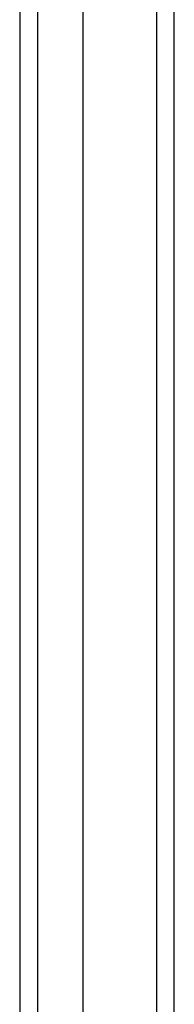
# Model space of a CAD drawing. Header units: inches. Extents: x 12 to 202, y 14 to 131.
# Tile 32 of 56: x 116.958 to 117.824, y 73.645 to 79.176. Entities that reach past the tile are written whole.
import ezdxf

# ---------------------------------------------------------------- set-up
doc = ezdxf.new("R2010")
doc.units = ezdxf.units.IN
doc.header["$MEASUREMENT"] = 0
doc.layers.add('Visible Edges(ANSI)', color=7, linetype='Continuous', lineweight=25)
doc.layers.add('Visible Tangent Edges(ANSI)', color=7, linetype='Continuous', lineweight=25)

msp = doc.modelspace()

# ---------------------------------------------------------------- linework, layer by layer
at = {"layer": 'Visible Edges(ANSI)'}
for p, q in [((117.8243, 55.3166), (117.8243, 85.1604)), ((117.3125, 84.5089), (117.3125, 55.9262)), ((116.9581, 84.2524), (116.9581, 56.1827))]:
    msp.add_line(p, q, dxfattribs=at)
at = {"layer": 'Visible Tangent Edges(ANSI)'}
for p, q in [((117.7253, 85.1604), (117.7253, 55.3166)), ((117.0571, 84.4504), (117.0571, 55.9847))]:
    msp.add_line(p, q, dxfattribs=at)

doc.saveas('drawing.dxf')
